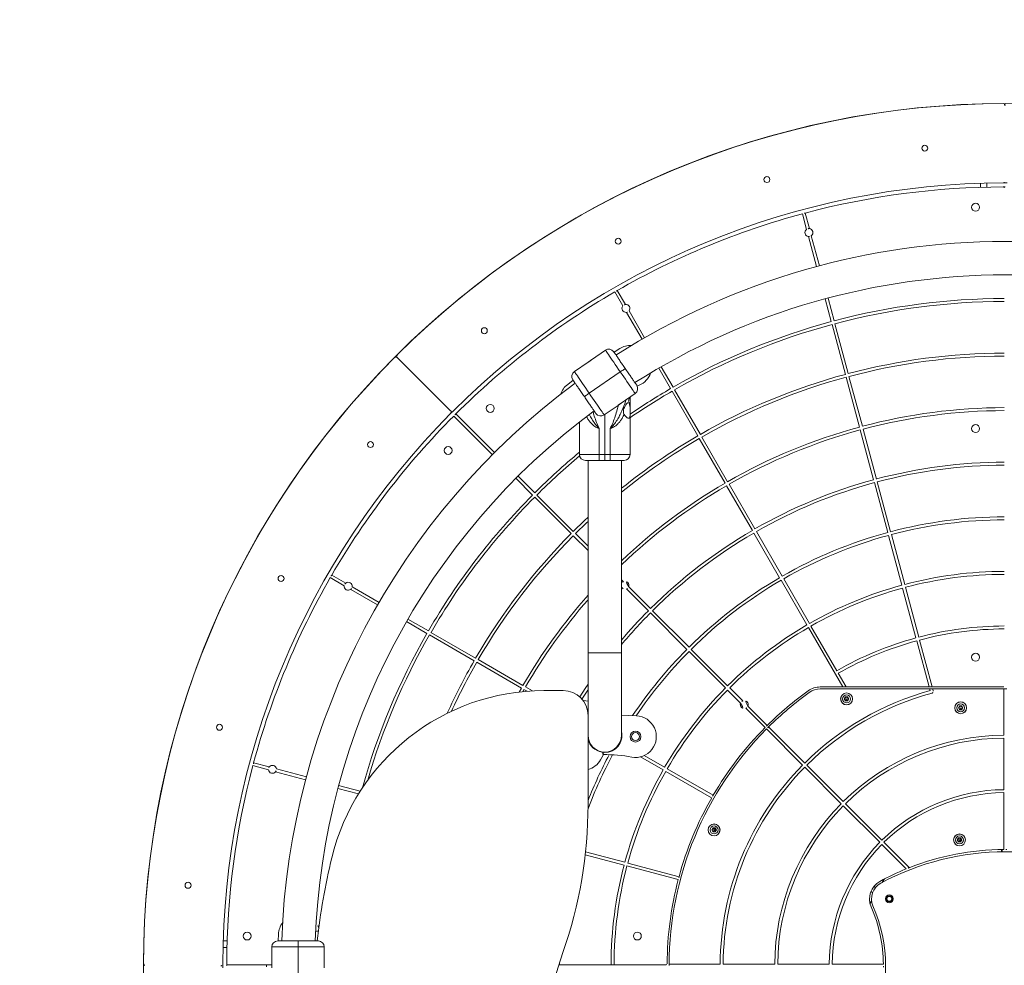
# Model space of a CAD drawing. Extents: x 5459245 to 5462690, y 5971016 to 5972523.
# Tile 27 of 136: x 5462446.327 to 5462447.32, y 5972204.564 to 5972205.517. Entities that reach past the tile are written whole.
import ezdxf

# ---------------------------------------------------------------- set-up
doc = ezdxf.new("R2010")
doc.units = 0
doc.linetypes.add('8', pattern=[0.5, 0.25, -0.25])
doc.layers.add('A_MAŁA ARCHITEKTURA', color=195, linetype='CONTINUOUS', lineweight=9)

msp = doc.modelspace()

# ---------------------------------------------------------------- linework, layer by layer
at = {"layer": 'A_MAŁA ARCHITEKTURA'}
for p, q in [((5462447.29598, 5972205.35205), (5462447.29598, 5972205.34804)), ((5462447.30238, 5972205.35222), (5462447.30238, 5972205.34822)), ((5462447.32099, 5972205.34844), (5462447.31898, 5972205.34844)), ((5462447.32298, 5972205.35244), (5462447.31899, 5972205.35244)), ((5462447.12051, 5972205.30555), (5462447.1163, 5972205.32129)), ((5462447.12341, 5972205.30633), (5462447.11919, 5972205.32207)), ((5462447.13054, 5972205.26815), (5462447.12243, 5972205.29839)), ((5462447.13343, 5972205.26893), (5462447.12533, 5972205.29916)), ((5462446.9378, 5972205.22987), (5462446.92965, 5972205.24398)), ((5462446.9352, 5972205.22837), (5462446.92705, 5972205.24248)), ((5462447.14542, 5972205.21259), (5462447.13926, 5972205.23559)), ((5462447.14832, 5972205.21337), (5462447.14216, 5972205.23636)), ((5462446.95716, 5972205.19634), (5462446.94151, 5972205.22345)), ((5462446.95456, 5972205.19483), (5462446.93891, 5972205.22194)), ((5462447.15966, 5972205.15944), (5462447.1462, 5972205.20969)), ((5462447.16256, 5972205.16022), (5462447.1491, 5972205.21047)), ((5462446.91766, 5972205.18377), (5462446.90362, 5972205.17413)), ((5462446.93214, 5972205.18543), (5462446.92633, 5972205.18175)), ((5462446.76147, 5972205.12268), (5462446.70771, 5972205.17644)), ((5462446.90034, 5972205.17187), (5462446.88633, 5972205.16224)), ((5462446.98332, 5972205.14502), (5462446.97142, 5972205.16564)), ((5462446.98592, 5972205.14652), (5462446.97402, 5972205.16714)), ((5462446.90134, 5972205.1404), (5462446.93267, 5972205.16192)), ((5462447.1739, 5972205.1063), (5462447.16044, 5972205.15655)), ((5462447.1768, 5972205.10708), (5462447.16334, 5972205.15732)), ((5462446.8851, 5972205.15343), (5462446.87958, 5972205.14932)), ((5462446.94975, 5972205.14748), (5462446.95185, 5972205.14844)), ((5462446.93366, 5972205.13044), (5462446.94768, 5972205.14007)), ((5462446.94251, 5972205.12593), (5462446.94251, 5972205.13652)), ((5462447.01083, 5972205.09737), (5462446.98482, 5972205.14242)), ((5462447.01343, 5972205.09887), (5462446.98742, 5972205.14392)), ((5462446.91635, 5972205.11855), (5462446.93039, 5972205.12819)), ((5462446.94251, 5972205.12036), (5462446.94251, 5972205.12593)), ((5462446.7643, 5972205.12268), (5462446.76148, 5972205.11986)), ((5462446.80356, 5972205.07847), (5462446.76466, 5972205.11738)), ((5462446.80568, 5972205.0806), (5462446.76678, 5972205.1195)), ((5462446.917, 5972205.119), (5462446.917, 5972205.07863)), ((5462446.94251, 5972205.07863), (5462446.94251, 5972205.12036)), ((5462446.89149, 5972205.11153), (5462446.89149, 5972205.07863)), ((5462446.9115, 5972205.07863), (5462446.9115, 5972205.10497)), ((5462446.92251, 5972205.07863), (5462446.92251, 5972205.10497)), ((5462447.03834, 5972205.04972), (5462447.01233, 5972205.09477)), ((5462447.04094, 5972205.05122), (5462447.01493, 5972205.09627)), ((5462447.18814, 5972205.05316), (5462447.17468, 5972205.1034)), ((5462447.19104, 5972205.05393), (5462447.17758, 5972205.10418)), ((5462446.89149, 5972205.07863), (5462446.9115, 5972205.07863)), ((5462446.9115, 5972205.07863), (5462446.917, 5972205.07863)), ((5462446.9115, 5972205.07263), (5462446.9115, 5972205.07863)), ((5462446.917, 5972205.07863), (5462446.917, 5972205.07263)), ((5462446.917, 5972205.07863), (5462446.92251, 5972205.07863)), ((5462446.92251, 5972205.07863), (5462446.94251, 5972205.07863)), ((5462446.92251, 5972205.07863), (5462446.92251, 5972205.07263)), ((5462446.9115, 5972205.07263), (5462446.8975, 5972205.07263)), ((5462446.90015, 5972205.07263), (5462446.90015, 5972204.87856)), ((5462446.917, 5972205.07263), (5462446.9115, 5972205.07263)), ((5462446.92251, 5972205.07263), (5462446.917, 5972205.07263)), ((5462446.93651, 5972205.07263), (5462446.92251, 5972205.07263)), ((5462446.93386, 5972204.87856), (5462446.93386, 5972205.07263)), ((5462446.84423, 5972205.0378), (5462446.8274, 5972205.05464)), ((5462446.84636, 5972205.03992), (5462446.82952, 5972205.05676)), ((5462447.06585, 5972205.00208), (5462447.03984, 5972205.04713)), ((5462447.06845, 5972205.00358), (5462447.04244, 5972205.04863)), ((5462447.20238, 5972205.00001), (5462447.18892, 5972205.05026)), ((5462447.20528, 5972205.00079), (5462447.19182, 5972205.05103)), ((5462446.88314, 5972204.9989), (5462446.84636, 5972205.03568)), ((5462446.88526, 5972205.00102), (5462446.84848, 5972205.0378)), ((5462446.90015, 5972204.98189), (5462446.88526, 5972204.99677)), ((5462446.90015, 5972204.98613), (5462446.88738, 5972204.9989)), ((5462447.09336, 5972204.95443), (5462447.06735, 5972204.99948)), ((5462447.09596, 5972204.95593), (5462447.06995, 5972205.00098)), ((5462447.21662, 5972204.94687), (5462447.20316, 5972204.99711)), ((5462447.21952, 5972204.94764), (5462447.20606, 5972204.99789)), ((5462446.65579, 5972204.94895), (5462446.64167, 5972204.9571)), ((5462446.65428, 5972204.94636), (5462446.64017, 5972204.9545)), ((5462446.93587, 5972204.95041), (5462446.93386, 5972204.95242)), ((5462447.12087, 5972204.90678), (5462447.09486, 5972204.95183)), ((5462447.12347, 5972204.90828), (5462447.09746, 5972204.95333)), ((5462446.68782, 5972204.92699), (5462446.66071, 5972204.94265)), ((5462446.68932, 5972204.92959), (5462446.66221, 5972204.94525)), ((5462446.96095, 5972204.92109), (5462446.93899, 5972204.94304)), ((5462446.96307, 5972204.92321), (5462446.94111, 5972204.94516)), ((5462447.23086, 5972204.89372), (5462447.2174, 5972204.94397)), ((5462447.23376, 5972204.8945), (5462447.2203, 5972204.94474)), ((5462446.99985, 5972204.88218), (5462446.96307, 5972204.91896)), ((5462447.00197, 5972204.8843), (5462446.96519, 5972204.92109)), ((5462446.73763, 5972204.89823), (5462446.71702, 5972204.91014)), ((5462446.73913, 5972204.90083), (5462446.71852, 5972204.91274)), ((5462447.15098, 5972204.86063), (5462447.12497, 5972204.90568)), ((5462446.78528, 5972204.87072), (5462446.74023, 5972204.89673)), ((5462446.78678, 5972204.87332), (5462446.74173, 5972204.89933)), ((5462447.15696, 5972204.84427), (5462447.12237, 5972204.90418)), ((5462447.24411, 5972204.84427), (5462447.23164, 5972204.89082)), ((5462447.24722, 5972204.84427), (5462447.23454, 5972204.8916)), ((5462446.90015, 5972204.87856), (5462446.90015, 5972204.79553)), ((5462446.90015, 5972204.87856), (5462446.917, 5972204.87856)), ((5462446.917, 5972204.87856), (5462446.93386, 5972204.87856)), ((5462446.93386, 5972204.79553), (5462446.93386, 5972204.87856)), ((5462447.03876, 5972204.84328), (5462447.00197, 5972204.88006)), ((5462447.04088, 5972204.8454), (5462447.0041, 5972204.88218)), ((5462446.83293, 5972204.84321), (5462446.78788, 5972204.86922)), ((5462446.83443, 5972204.84581), (5462446.78938, 5972204.87182)), ((5462447.16043, 5972204.84427), (5462447.15248, 5972204.85803)), ((5462446.83293, 5972204.84321), (5462446.8306, 5972204.83912)), ((5462446.83553, 5972204.84171), (5462446.83427, 5972204.83951)), ((5462446.83868, 5972204.8399), (5462446.83553, 5972204.84171)), ((5462446.84408, 5972204.84025), (5462446.83703, 5972204.84431)), ((5462446.87514, 5972204.84055), (5462446.85565, 5972204.84055)), ((5462447.05402, 5972204.82801), (5462447.04088, 5972204.84116)), ((5462447.05615, 5972204.83013), (5462447.043, 5972204.84328)), ((5462447.15696, 5972204.84427), (5462447.13438, 5972204.84427)), ((5462447.13438, 5972204.84226), (5462447.24465, 5972204.84226)), ((5462447.16043, 5972204.84427), (5462447.15696, 5972204.84427)), ((5462447.24411, 5972204.84427), (5462447.16043, 5972204.84427)), ((5462447.24722, 5972204.84427), (5462447.24411, 5972204.84427)), ((5462447.24465, 5972204.84226), (5462447.2451, 5972204.84058)), ((5462447.24776, 5972204.84226), (5462447.24465, 5972204.84226)), ((5462447.31899, 5972204.84427), (5462447.24722, 5972204.84427)), ((5462447.24776, 5972204.84226), (5462447.31949, 5972204.84226)), ((5462447.24776, 5972204.84226), (5462447.24836, 5972204.84)), ((5462447.31949, 5972204.79574), (5462447.31949, 5972204.84226)), ((5462447.32249, 5972204.84226), (5462447.31949, 5972204.84226)), ((5462446.89531, 5972204.83055), (5462446.89515, 5972204.83055)), ((5462447.15978, 5972204.83426), (5462447.15862, 5972204.83226)), ((5462447.15862, 5972204.83226), (5462447.15978, 5972204.83026)), ((5462447.16209, 5972204.83426), (5462447.15978, 5972204.83426)), ((5462447.15978, 5972204.83026), (5462447.16209, 5972204.83026)), ((5462447.16324, 5972204.83226), (5462447.16209, 5972204.83426)), ((5462447.16209, 5972204.83026), (5462447.16324, 5972204.83226)), ((5462447.07872, 5972204.80331), (5462447.05927, 5972204.82276)), ((5462447.08084, 5972204.80543), (5462447.06139, 5972204.82489)), ((5462447.27482, 5972204.82526), (5462447.27366, 5972204.82326)), ((5462447.27366, 5972204.82326), (5462447.27482, 5972204.82126)), ((5462447.27713, 5972204.82526), (5462447.27482, 5972204.82526)), ((5462447.27482, 5972204.82126), (5462447.27713, 5972204.82126)), ((5462447.27828, 5972204.82326), (5462447.27713, 5972204.82526)), ((5462447.27713, 5972204.82126), (5462447.27828, 5972204.82326)), ((5462446.93407, 5972204.7981), (5462446.93386, 5972204.79775)), ((5462447.11657, 5972204.76547), (5462447.08014, 5972204.8019)), ((5462447.11869, 5972204.76759), (5462447.08226, 5972204.80402)), ((5462446.90015, 5972204.79553), (5462446.90015, 5972204.72551)), ((5462446.93156, 5972204.78627), (5462446.93121, 5972204.78647)), ((5462446.93295, 5972204.78894), (5462446.9326, 5972204.78914)), ((5462446.93388, 5972204.79195), (5462446.93315, 5972204.79071)), ((5462447.31949, 5972204.74072), (5462447.31949, 5972204.79274)), ((5462446.92367, 5972204.78005), (5462446.92337, 5972204.7795)), ((5462446.92929, 5972204.784), (5462446.92859, 5972204.78275)), ((5462446.5786, 5972204.76364), (5462446.56286, 5972204.76786)), ((5462446.91274, 5972204.77071), (5462446.91548, 5972204.77557)), ((5462446.97588, 5972204.76069), (5462446.95309, 5972204.77384)), ((5462446.97738, 5972204.76328), (5462446.95681, 5972204.77516)), ((5462446.57783, 5972204.76074), (5462446.56209, 5972204.76496)), ((5462446.61523, 5972204.75072), (5462446.58499, 5972204.75882)), ((5462446.61601, 5972204.75362), (5462446.58577, 5972204.76172)), ((5462447.02482, 5972204.73243), (5462446.97847, 5972204.75919)), ((5462447.02632, 5972204.73502), (5462446.97997, 5972204.76178)), ((5462447.15547, 5972204.72656), (5462447.11869, 5972204.76335)), ((5462447.15759, 5972204.72868), (5462447.12081, 5972204.76547)), ((5462446.66859, 5972204.73642), (5462446.64779, 5972204.742)), ((5462446.67027, 5972204.73908), (5462446.64857, 5972204.74489)), ((5462447.31949, 5972204.6804), (5462447.31949, 5972204.73772)), ((5462447.19438, 5972204.68766), (5462447.15759, 5972204.72444)), ((5462447.1965, 5972204.68978), (5462447.15971, 5972204.72656)), ((5462447.02609, 5972204.70214), (5462447.02493, 5972204.70014)), ((5462447.02493, 5972204.70014), (5462447.02609, 5972204.69814)), ((5462447.0284, 5972204.70214), (5462447.02609, 5972204.70214)), ((5462447.02609, 5972204.69814), (5462447.0284, 5972204.69814)), ((5462447.02955, 5972204.70014), (5462447.0284, 5972204.70214)), ((5462447.0284, 5972204.69814), (5462447.02955, 5972204.70014)), ((5462447.22418, 5972204.6621), (5462447.19862, 5972204.68766)), ((5462447.27364, 5972204.69207), (5462447.27249, 5972204.69007)), ((5462447.27249, 5972204.69007), (5462447.27364, 5972204.68807)), ((5462447.27595, 5972204.69207), (5462447.27364, 5972204.69207)), ((5462447.27364, 5972204.68807), (5462447.27595, 5972204.68807)), ((5462447.27711, 5972204.69007), (5462447.27595, 5972204.69207)), ((5462447.27595, 5972204.68807), (5462447.27711, 5972204.69007)), ((5462446.93729, 5972204.66753), (5462446.89765, 5972204.67815)), ((5462447.22115, 5972204.66088), (5462447.1965, 5972204.68553)), ((5462447.31699, 5972204.68037), (5462447.31699, 5972204.6781)), ((5462447.31799, 5972204.68039), (5462447.31799, 5972204.67811)), ((5462446.93651, 5972204.66463), (5462446.89732, 5972204.67514)), ((5462446.99111, 5972204.65001), (5462446.93941, 5972204.66386)), ((5462446.99188, 5972204.6529), (5462446.94019, 5972204.66676)), ((5462447.1854, 5972204.63798), (5462447.18716, 5972204.63697)), ((5462447.1884, 5972204.64318), (5462447.19016, 5972204.64217)), ((5462447.18463, 5972204.6258), (5462447.18611, 5972204.62893)), ((5462446.53211, 5972204.58818), (5462446.53611, 5972204.58818)), ((5462446.58792, 5972204.59505), (5462446.58765, 5972204.58818)), ((5462446.60759, 5972204.58818), (5462446.60759, 5972204.58217)), ((5462446.53193, 5972204.58177), (5462446.53593, 5972204.58177)), ((5462446.58108, 5972204.58217), (5462446.58108, 5972204.56514)), ((5462446.58108, 5972204.58217), (5462446.60759, 5972204.58217)), ((5462446.60759, 5972204.58217), (5462446.60759, 5972204.54416)), ((5462446.60759, 5972204.58217), (5462446.6341, 5972204.58217)), ((5462446.6341, 5972204.56517), (5462446.6341, 5972204.58217)), ((5462446.53172, 5972204.56516), (5462446.53172, 5972204.56117)), ((5462446.53572, 5972204.56517), (5462446.53571, 5972204.56317)), ((5462446.53672, 5972204.56417), (5462446.58114, 5972204.56417)), ((5462446.57573, 5972204.56317), (5462446.57573, 5972204.56417)), ((5462446.87133, 5972204.56417), (5462446.87062, 5972204.56417)), ((5462446.87134, 5972204.5664), (5462446.87133, 5972204.56417)), ((5462446.87133, 5972204.56417), (5462446.92335, 5972204.56417)), ((5462446.92635, 5972204.56417), (5462446.92335, 5972204.56417)), ((5462446.92635, 5972204.56417), (5462446.97887, 5972204.56417)), ((5462447.03339, 5972204.56467), (5462446.98187, 5972204.56467)), ((5462447.08841, 5972204.56467), (5462447.03639, 5972204.56467)), ((5462447.14343, 5972204.56467), (5462447.09141, 5972204.56467)), ((5462447.198, 5972204.56467), (5462447.14643, 5972204.56467))]:
    msp.add_line(p, q, dxfattribs=at)
at = {"layer": 'A_MAŁA ARCHITEKTURA', "flags": 128}
for points in [[(5462446.91766, 5972205.18377), (5462446.91769, 5972205.18372), (5462446.91791, 5972205.1834), (5462446.91833, 5972205.18279), (5462446.91894, 5972205.18191), (5462446.91973, 5972205.18076), (5462446.92069, 5972205.17935), (5462446.92181, 5972205.17772), (5462446.92308, 5972205.17588), (5462446.92448, 5972205.17385), (5462446.92598, 5972205.17166), (5462446.92757, 5972205.16934), (5462446.92923, 5972205.16692), (5462446.93094, 5972205.16444), (5462446.93267, 5972205.16192)], [(5462446.90366, 5972205.17406), (5462446.90253, 5972205.17337), (5462446.90042, 5972205.17184)], [(5462446.93267, 5972205.16192), (5462446.93363, 5972205.16258), (5462446.93456, 5972205.16322), (5462446.93542, 5972205.16381), (5462446.93617, 5972205.16433), (5462446.93678, 5972205.16475), (5462446.93724, 5972205.16506), (5462446.93752, 5972205.16526), (5462446.93762, 5972205.16532)], [(5462446.93762, 5972205.16532), (5462446.93752, 5972205.16526), (5462446.93724, 5972205.16506), (5462446.93678, 5972205.16475), (5462446.93617, 5972205.16433), (5462446.93542, 5972205.16381), (5462446.93456, 5972205.16322), (5462446.93363, 5972205.16258), (5462446.93267, 5972205.16192)], [(5462446.90134, 5972205.1404), (5462446.89961, 5972205.14291), (5462446.8979, 5972205.1454), (5462446.89624, 5972205.14781), (5462446.89465, 5972205.15013), (5462446.89314, 5972205.15232), (5462446.89175, 5972205.15435), (5462446.89048, 5972205.15619), (5462446.88936, 5972205.15783), (5462446.8884, 5972205.15923), (5462446.88761, 5972205.16038), (5462446.887, 5972205.16126), (5462446.88658, 5972205.16187), (5462446.88636, 5972205.16219), (5462446.88633, 5972205.16224)], [(5462446.93267, 5972205.16192), (5462446.9344, 5972205.1594), (5462446.9361, 5972205.15692), (5462446.93777, 5972205.1545), (5462446.93936, 5972205.15219), (5462446.94086, 5972205.15), (5462446.94226, 5972205.14797), (5462446.94352, 5972205.14612), (5462446.94465, 5972205.14449), (5462446.94561, 5972205.14309), (5462446.9464, 5972205.14194), (5462446.94701, 5972205.14105), (5462446.94742, 5972205.14045), (5462446.94764, 5972205.14013), (5462446.94768, 5972205.14007)], [(5462446.89639, 5972205.137), (5462446.89649, 5972205.13706), (5462446.89677, 5972205.13726), (5462446.89722, 5972205.13757), (5462446.89784, 5972205.13799), (5462446.89859, 5972205.13851), (5462446.89944, 5972205.13909), (5462446.90037, 5972205.13973), (5462446.90134, 5972205.1404)], [(5462446.90134, 5972205.1404), (5462446.90037, 5972205.13973), (5462446.89944, 5972205.13909), (5462446.89859, 5972205.13851), (5462446.89784, 5972205.13799), (5462446.89722, 5972205.13757), (5462446.89677, 5972205.13726), (5462446.89649, 5972205.13706), (5462446.89639, 5972205.137)], [(5462446.91635, 5972205.11855), (5462446.91631, 5972205.1186), (5462446.91609, 5972205.11892), (5462446.91568, 5972205.11953), (5462446.91507, 5972205.12041), (5462446.91428, 5972205.12156), (5462446.91331, 5972205.12296), (5462446.91219, 5972205.1246), (5462446.91093, 5972205.12644), (5462446.90953, 5972205.12847), (5462446.90803, 5972205.13066), (5462446.90643, 5972205.13298), (5462446.90477, 5972205.13539), (5462446.90307, 5972205.13788), (5462446.90134, 5972205.1404)], [(5462446.90015, 5972205.01535), (5462446.89665, 5972205.01207), (5462446.88526, 5972205.00102)], [(5462446.90015, 5972205.01124), (5462446.89872, 5972205.00989), (5462446.88738, 5972204.9989)], [(5462446.90015, 5972204.84712), (5462446.89729, 5972204.84284), (5462446.89174, 5972204.83424)], [(5462446.90015, 5972204.84172), (5462446.8998, 5972204.84119), (5462446.89391, 5972204.83206)], [(5462446.90015, 5972204.82995), (5462446.89795, 5972204.83037), (5462446.89531, 5972204.83055)], [(5462446.94889, 5972204.81521), (5462446.94092, 5972204.81551), (5462446.93386, 5972204.8157)], [(5462446.91408, 5972204.77853), (5462446.91455, 5972204.77845), (5462446.917, 5972204.77828)], [(5462447.19664, 5972204.64716), (5462447.19778, 5972204.64882), (5462447.19914, 5972204.65074)], [(5462446.62531, 5972204.59778), (5462446.62665, 5972204.598), (5462446.62809, 5972204.59814)], [(5462446.57573, 5972204.56417), (5462446.57573, 5972204.56317), (5462446.57573, 5972204.56217)]]:
    msp.add_lwpolyline(points, dxfattribs=at)
at = {"layer": 'A_MAŁA ARCHITEKTURA', "linetype": '8', "lineweight": 25, "ltscale": 5}
msp.add_circle((5462447.32099, 5972204.56317), 2.87, dxfattribs=at)
at = {"layer": 'A_MAŁA ARCHITEKTURA'}
for centre, radius in [((5462447.32099, 5972204.56317), 0.8693), ((5462447.2398, 5972205.38747), 0.003), ((5462447.08055, 5972205.35579), 0.003), ((5462447.29098, 5972205.32785), 0.004), ((5462446.93054, 5972205.29365), 0.003), ((5462446.79553, 5972205.20344), 0.003), ((5462446.8015, 5972205.1251), 0.004), ((5462447.29098, 5972205.10477), 0.004), ((5462446.68071, 5972205.08863), 0.003), ((5462446.75906, 5972205.08266), 0.004), ((5462446.5905, 5972204.95362), 0.003), ((5462447.29098, 5972204.87428), 0.004), ((5462447.16093, 5972204.83226), 0.006), ((5462447.16093, 5972204.83226), 0.00595), ((5462447.16093, 5972204.83226), 0.004), ((5462447.27597, 5972204.82326), 0.006), ((5462447.27597, 5972204.82326), 0.00595), ((5462447.27597, 5972204.82326), 0.004), ((5462446.52837, 5972204.80361), 0.003), ((5462446.94799, 5972204.79422), 0.0055), ((5462446.94799, 5972204.79422), 0.004), ((5462447.02724, 5972204.70014), 0.006), ((5462447.02724, 5972204.70014), 0.00595), ((5462447.02724, 5972204.70014), 0.004), ((5462447.2748, 5972204.69007), 0.006), ((5462447.2748, 5972204.69007), 0.00595), ((5462447.2748, 5972204.69007), 0.004), ((5462446.49669, 5972204.64435), 0.003), ((5462447.20403, 5972204.63069), 0.004), ((5462447.20403, 5972204.63069), 0.003), ((5462447.20403, 5972204.63069), 0.0025), ((5462446.55631, 5972204.59318), 0.004), ((5462446.94986, 5972204.59318), 0.004)]:
    msp.add_circle(centre, radius, dxfattribs=at)
for centre, radius, start, end in [((5462447.32099, 5972204.56317), 0.8693, 90.13218, 134.86783), ((5462447.31899, 5972205.43047), 0.002, 0, 90.13218), ((5462447.31899, 5972205.35444), 0.002, 270.14488, 0), ((5462447.32099, 5972204.56317), 0.78928, 90.14488, 134.85512), ((5462447.32099, 5972204.56317), 0.78527, 90.14616, 104.89053), ((5462447.31899, 5972205.34744), 0.001, 0, 90.14616), ((5462447.32099, 5972204.56317), 0.78527, 105.1095, 119.89055), ((5462447.32099, 5972204.56317), 0.78527, 104.89053, 105.1095), ((5462447.12292, 5972205.30236), 0.004, 127.0243, 262.9757), ((5462447.12292, 5972205.30236), 0.004, 82.9757, 127.0243), ((5462447.12292, 5972205.30236), 0.004, 307.0243, 82.9757), ((5462447.32099, 5972204.56317), 0.73025, 57.47117, 122.52878), ((5462447.12292, 5972205.30236), 0.004, 262.9757, 307.0243), ((5462447.32099, 5972204.56317), 0.69654, 57.56672, 122.43335), ((5462447.32099, 5972204.56317), 0.78527, 119.89055, 120.1095), ((5462447.32099, 5972204.56317), 0.78527, 120.1095, 134.8905), ((5462447.32099, 5972204.56317), 0.67273, 90.08519, 104.87221), ((5462446.93835, 5972205.22591), 0.004, 142.02431, 277.9757), ((5462446.93835, 5972205.22591), 0.004, 97.9757, 142.02431), ((5462446.93835, 5972205.22591), 0.004, 322.02431, 97.9757), ((5462446.93835, 5972205.22591), 0.004, 277.9757, 322.02431), ((5462447.32099, 5972204.56317), 0.66973, 90.08556, 104.8716), ((5462447.32099, 5972204.56317), 0.67273, 105.12779, 119.87222), ((5462447.32099, 5972204.56317), 0.66973, 105.12839, 119.87164), ((5462446.92106, 5972205.17882), 0.006, 34.49138, 124.49138), ((5462446.94328, 5972205.16762), 0.02101, 87.93222, 122.0345), ((5462447.32099, 5972204.56317), 0.8693, 135.13217, 179.86782), ((5462446.7063, 5972205.17503), 0.002, 45, 135.13217), ((5462446.70913, 5972205.17786), 0.002, 134.86783, 225), ((5462447.32099, 5972204.56317), 0.61772, 90.09276, 104.86084), ((5462447.32099, 5972204.56317), 0.61471, 90.09324, 104.86013), ((5462446.88972, 5972205.1573), 0.006, 124.49138, 214.49138), ((5462446.94328, 5972205.16762), 0.02101, 294.05616, 340.93776), ((5462447.32099, 5972204.56317), 0.61772, 105.13917, 119.86082), ((5462447.32099, 5972204.56317), 0.61471, 105.13983, 119.86015), ((5462447.32099, 5972204.56317), 0.73025, 126.45438, 178.03731), ((5462446.89221, 5972205.13253), 0.02101, 126.94831, 161.05054), ((5462447.32099, 5972204.56317), 0.67273, 120.12781, 124.23536), ((5462446.94428, 5972205.14502), 0.006, 304.49138, 34.49138), ((5462447.32099, 5972204.56317), 0.66973, 120.12838, 124.41027), ((5462447.32099, 5972204.56317), 0.5627, 90.10188, 104.84721), ((5462447.32099, 5972204.56317), 0.78928, 135.14488, 179.85512), ((5462447.32099, 5972204.56317), 0.69654, 126.54953, 177.94199), ((5462447.32099, 5972204.56317), 0.78527, 135.1095, 149.8905), ((5462446.76006, 5972205.12127), 0.002, 315.14488, 45), ((5462446.76289, 5972205.1241), 0.002, 225, 314.85512), ((5462447.32099, 5972204.56317), 0.78527, 134.8905, 135.1095), ((5462446.91295, 5972205.12349), 0.006, 214.49138, 304.49138), ((5462447.32099, 5972204.56317), 0.5597, 90.10242, 104.84638), ((5462447.32099, 5972204.56317), 0.5627, 105.15277, 119.84722), ((5462447.32099, 5972204.56317), 0.61772, 120.13919, 128.8079), ((5462447.32099, 5972204.56317), 0.61471, 120.13986, 129.03322), ((5462447.32099, 5972204.56317), 0.5597, 105.1536, 119.84639), ((5462447.32099, 5972204.56317), 0.67273, 129.67484, 134.87221), ((5462447.32099, 5972204.56317), 0.66973, 129.86872, 134.87161), ((5462446.8975, 5972205.07863), 0.006, 180, 270), ((5462446.93651, 5972205.07863), 0.006, 270, 0), ((5462447.32099, 5972204.56317), 0.50768, 90.11287, 104.83065), ((5462447.32099, 5972204.56317), 0.50468, 90.11357, 104.82967), ((5462447.32099, 5972204.56317), 0.5627, 120.15281, 133.47119), ((5462447.32099, 5972204.56317), 0.5597, 120.1536, 133.76315), ((5462447.32099, 5972204.56317), 0.50768, 105.16935, 119.83064), ((5462447.32099, 5972204.56317), 0.50468, 105.17035, 119.82964), ((5462447.32099, 5972204.56317), 0.67273, 135.12779, 149.87219), ((5462447.32099, 5972204.56317), 0.66973, 135.12839, 149.87162), ((5462447.32099, 5972204.56317), 0.45266, 90.12663, 104.81008), ((5462447.32099, 5972204.56317), 0.44966, 90.12749, 104.80881), ((5462447.32099, 5972204.56317), 0.61772, 135.13914, 149.86081), ((5462447.32099, 5972204.56317), 0.61471, 135.13982, 149.86014), ((5462447.32099, 5972204.56317), 0.50768, 120.16935, 134.83068), ((5462447.32099, 5972204.56317), 0.50468, 120.17033, 134.82962), ((5462447.32099, 5972204.56317), 0.45266, 105.18991, 119.81009), ((5462447.32099, 5972204.56317), 0.44966, 105.19118, 119.8088), ((5462447.32099, 5972204.56317), 0.78527, 149.8905, 150.10945), ((5462447.32099, 5972204.56317), 0.39764, 90.14413, 104.78381), ((5462447.32099, 5972204.56317), 0.39464, 90.14525, 104.78216), ((5462447.32099, 5972204.56317), 0.78527, 150.10945, 164.8905), ((5462446.65825, 5972204.9458), 0.004, 172.0243, 307.97569), ((5462446.65825, 5972204.9458), 0.004, 127.97569, 172.0243), ((5462446.65825, 5972204.9458), 0.004, 352.0243, 127.97569), ((5462446.93743, 5972204.94673), 0.004, 112.97569, 153.14787), ((5462446.93743, 5972204.94673), 0.004, 337.02431, 112.97569), ((5462447.32099, 5972204.56317), 0.45266, 120.18996, 134.81009), ((5462447.32099, 5972204.56317), 0.44966, 120.1912, 134.8088), ((5462447.32099, 5972204.56317), 0.39764, 105.21622, 119.78379), ((5462446.65825, 5972204.9458), 0.004, 307.97569, 352.0243), ((5462447.32099, 5972204.56317), 0.5627, 138.40884, 149.84719), ((5462446.93743, 5972204.94673), 0.004, 206.85213, 292.97569), ((5462446.93743, 5972204.94673), 0.004, 292.97569, 337.02431), ((5462447.32099, 5972204.56317), 0.39464, 105.21787, 119.78214), ((5462447.32099, 5972204.56317), 0.5597, 138.75619, 149.8464), ((5462447.32099, 5972204.56317), 0.50768, 135.16932, 139.68952), ((5462447.32099, 5972204.56317), 0.50468, 135.17038, 140.0928), ((5462447.32099, 5972204.56317), 0.39764, 120.21618, 134.7838), ((5462447.32099, 5972204.56317), 0.34262, 90.16728, 104.74906), ((5462447.32099, 5972204.56317), 0.67273, 150.12778, 164.51777), ((5462447.32099, 5972204.56317), 0.66973, 150.12836, 163.77778), ((5462447.32099, 5972204.56317), 0.39464, 120.21785, 134.78214), ((5462447.32099, 5972204.56317), 0.33962, 90.16878, 104.74685), ((5462447.32099, 5972204.56317), 0.34262, 105.25094, 119.74907), ((5462447.32099, 5972204.56317), 0.33962, 105.25315, 119.74685), ((5462447.32099, 5972204.56317), 0.45266, 135.18991, 146.14176), ((5462447.32099, 5972204.56317), 0.44966, 135.1912, 145.90659), ((5462447.32099, 5972204.56317), 0.61772, 150.13918, 155.65611), ((5462447.32099, 5972204.56317), 0.61471, 150.13985, 155.32142), ((5462446.85565, 5972204.62047), 0.22008, 90, 166.45021), ((5462446.87514, 5972204.81554), 0.02501, 0, 90), ((5462447.32099, 5972204.56317), 0.39764, 135.2162, 149.78382), ((5462447.32099, 5972204.56317), 0.39464, 135.21786, 149.78215), ((5462447.32099, 5972204.56317), 0.34112, 125.6591, 134.74796), ((5462447.32099, 5972204.56317), 0.33912, 125.6591, 134.74649), ((5462447.32099, 5972204.56317), 0.2876, 105.29893, 134.70108), ((5462447.32099, 5972204.56317), 0.2846, 105.02001, 134.69791), ((5462447.13438, 5972204.82326), 0.02101, 90, 125.6591), ((5462447.13438, 5972204.82326), 0.01901, 90, 125.6591), ((5462447.24682, 5972204.83959), 0.0016, 285.02003, 15.00001), ((5462447.31899, 5972204.84527), 0.001, 270, 0), ((5462447.05771, 5972204.82645), 0.004, 157.02431, 292.97569), ((5462447.05771, 5972204.82645), 0.004, 112.97569, 157.02431), ((5462447.05771, 5972204.82645), 0.004, 337.02431, 112.97569), ((5462447.05771, 5972204.82645), 0.004, 292.97569, 337.02431), ((5462446.94799, 5972204.79422), 0.02101, 259.56478, 87.5431), ((5462446.917, 5972204.79553), 0.01726, 270, 12.36277), ((5462447.32099, 5972204.56317), 0.33912, 135.25351, 179.74646), ((5462447.32099, 5972204.56317), 0.34112, 135.25204, 149.74794), ((5462447.32099, 5972204.56317), 0.34112, 134.74796, 135.25204), ((5462447.32099, 5972204.56317), 0.33912, 134.74649, 135.25351), ((5462446.917, 5972204.79553), 0.01686, 180, 270), ((5462446.917, 5972204.79553), 0.01726, 192.36277, 260.23431), ((5462446.917, 5972204.79553), 0.01686, 270, 0), ((5462447.32099, 5972204.56317), 0.23258, 90.36966, 134.63035), ((5462447.32099, 5972204.56317), 0.22958, 90.37447, 134.62549), ((5462446.91374, 5972204.77656), 0.002, 330.60395, 80.23431), ((5462447.32099, 5972204.56317), 0.78527, 164.8905, 165.10947), ((5462447.32099, 5972204.56317), 0.44966, 151.77309, 159.38306), ((5462447.32099, 5972204.56317), 0.45266, 151.95728, 158.3898), ((5462446.89531, 5972204.78053), 0.02001, 283.99867, 330.60395), ((5462446.917, 5972204.62599), 0.15005, 79.56478, 90.50964), ((5462447.32099, 5972204.56317), 0.78527, 165.10947, 179.85384), ((5462446.5818, 5972204.76123), 0.004, 142.9757, 187.0243), ((5462446.5818, 5972204.76123), 0.004, 187.0243, 322.9757), ((5462446.5818, 5972204.76123), 0.004, 7.0243, 142.9757), ((5462446.5818, 5972204.76123), 0.004, 322.9757, 7.0243), ((5462447.32099, 5972204.56317), 0.39764, 150.21621, 164.78378), ((5462447.32099, 5972204.56317), 0.39464, 150.21786, 164.78213), ((5462447.32099, 5972204.56317), 0.2876, 135.29892, 179.70107), ((5462447.32099, 5972204.56317), 0.2846, 135.30209, 179.69792), ((5462447.32099, 5972204.56317), 0.17756, 90.48419, 134.5158), ((5462447.32099, 5972204.56317), 0.17456, 90.49252, 134.5075), ((5462447.32099, 5972204.56317), 0.34112, 150.25203, 164.74796), ((5462447.32099, 5972204.56317), 0.34112, 149.74794, 150.25203), ((5462446.44999, 5972204.72551), 0.45016, 340.69122, 0), ((5462447.32099, 5972204.56317), 0.23258, 135.36965, 179.63034), ((5462447.32099, 5972204.56317), 0.22958, 135.37451, 179.62553), ((5462447.32099, 5972204.56317), 0.17756, 135.4842, 179.51581), ((5462447.32099, 5972204.56317), 0.17456, 135.4925, 179.50748), ((5462447.32099, 5972204.41304), 0.26509, 61.74911, 118.25089), ((5462447.32099, 5972204.41531), 0.26509, 90.32432, 111.41856), ((5462447.32099, 5972204.41531), 0.26509, 89.67568, 90.32432), ((5462447.31408, 5972204.50999), 0.69164, 166.45021, 173.50808), ((5462447.32099, 5972204.56317), 0.39764, 165.21619, 179.85587), ((5462447.32099, 5972204.56317), 0.39464, 165.21784, 179.85475), ((5462447.32099, 5972204.41531), 0.26509, 112.12439, 118.50255), ((5462447.32099, 5972204.41531), 0.26509, 111.41856, 112.12439), ((5462447.32099, 5972204.56317), 0.34112, 165.25204, 179.66496), ((5462447.32099, 5972204.56317), 0.34112, 164.74796, 165.25204), ((5462447.20403, 5972204.63069), 0.02001, 118.50255, 203.39444), ((5462447.20403, 5972204.63069), 0.01801, 118.25089, 203.68984), ((5462447.04795, 5972204.56317), 0.15005, 0.57296, 23.39443), ((5462447.05014, 5972204.56317), 0.15005, 336.31016, 23.68984), ((5462446.6089, 5972204.59415), 0.02101, 143.44085, 177.5431), ((5462446.6089, 5972204.59415), 0.02101, 20.80149, 36.44637), ((5462446.58708, 5972204.58217), 0.006, 90, 180), ((5462446.6281, 5972204.58217), 0.006, 0, 90), ((5462447.39407, 5972204.39474), 0.55019, 160.69122, 208.68506), ((5462446.45369, 5972204.56517), 0.002, 179.86782, 270), ((5462446.52971, 5972204.56517), 0.002, 270, 359.85512), ((5462446.53672, 5972204.56517), 0.001, 179.85384, 270), ((5462446.97887, 5972204.56517), 0.001, 270, 359.66496), ((5462447.32099, 5972204.56317), 0.33912, 179.74646, 180.25354), ((5462447.04795, 5972204.56317), 0.15005, 359.42704, 0.57296)]:
    msp.add_arc(centre, radius, start, end, dxfattribs=at)
for points, knots in [([(5462446.90034, 5972205.17187), (5462446.90036, 5972205.17189), (5462446.9004, 5972205.17191), (5462446.9007, 5972205.17208), (5462446.90113, 5972205.17235), (5462446.90166, 5972205.17269), (5462446.90223, 5972205.17308), (5462446.90276, 5972205.17346), (5462446.90321, 5972205.1738), (5462446.90351, 5972205.17403), (5462446.90365, 5972205.17415), (5462446.90363, 5972205.17413), (5462446.90362, 5972205.17413)], [0, 0, 0, 0, 0.107155, 0.214317, 0.321664, 0.429134, 0.536404, 0.643453, 0.750611, 0.858033, 0.965469, 1, 1, 1, 1]), ([(5462446.93762, 5972205.16532), (5462446.93664, 5972205.16675), (5462446.93471, 5972205.16956), (5462446.93205, 5972205.17342), (5462446.92977, 5972205.17675), (5462446.92789, 5972205.17947), (5462446.9266, 5972205.18135), (5462446.92598, 5972205.18225), (5462446.92606, 5972205.18213), (5462446.92609, 5972205.1821)], [0, 0, 0, 0, 0.161149, 0.31732, 0.465641, 0.619175, 0.779192, 0.940914, 1, 1, 1, 1]), ([(5462446.93762, 5972205.16532), (5462446.9386, 5972205.16389), (5462446.94053, 5972205.16109), (5462446.94318, 5972205.15722), (5462446.94547, 5972205.15389), (5462446.94734, 5972205.15117), (5462446.94863, 5972205.14929), (5462446.94925, 5972205.14839), (5462446.94917, 5972205.14851), (5462446.94914, 5972205.14854)], [0, 0, 0, 0, 0.161151, 0.317321, 0.465642, 0.619176, 0.779193, 0.940914, 1, 1, 1, 1]), ([(5462446.89639, 5972205.137), (5462446.89541, 5972205.13842), (5462446.89348, 5972205.14123), (5462446.89083, 5972205.14509), (5462446.88854, 5972205.14842), (5462446.88667, 5972205.15115), (5462446.88538, 5972205.15302), (5462446.88476, 5972205.15393), (5462446.88484, 5972205.15381), (5462446.88486, 5972205.15378)], [0, 0, 0, 0, 0.161149, 0.31732, 0.465641, 0.619175, 0.779192, 0.940914, 1, 1, 1, 1]), ([(5462446.89639, 5972205.137), (5462446.89737, 5972205.13557), (5462446.8993, 5972205.13276), (5462446.90195, 5972205.1289), (5462446.90424, 5972205.12557), (5462446.90611, 5972205.12285), (5462446.9074, 5972205.12097), (5462446.90802, 5972205.12007), (5462446.90794, 5972205.12018), (5462446.90792, 5972205.12022)], [0, 0, 0, 0, 0.161151, 0.317321, 0.465642, 0.619176, 0.779193, 0.940914, 1, 1, 1, 1]), ([(5462446.94174, 5972205.13599), (5462446.94174, 5972205.13596), (5462446.94164, 5972205.13538), (5462446.9414, 5972205.13414), (5462446.94108, 5972205.13255), (5462446.94083, 5972205.13151), (5462446.94074, 5972205.13112)], [0, 0, 0, 0, 0.0180663, 0.3687056, 0.7596803, 1, 1, 1, 1]), ([(5462446.93874, 5972205.13393), (5462446.93849, 5972205.13329), (5462446.93703, 5972205.12951), (5462446.93494, 5972205.12412), (5462446.93202, 5972205.11789), (5462446.92943, 5972205.11325), (5462446.92635, 5972205.10881), (5462446.92378, 5972205.10625), (5462446.92251, 5972205.10497)], [0, 0, 0, 0, 0.062129, 0.364739, 0.520381, 0.679301, 0.840324, 1, 1, 1, 1]), ([(5462446.93094, 5972205.12863), (5462446.93048, 5972205.12709), (5462446.92936, 5972205.12333), (5462446.92758, 5972205.11742), (5462446.9255, 5972205.11094), (5462446.9235, 5972205.10695), (5462446.92251, 5972205.10497)], [0, 0, 0, 0, 0.190765, 0.46791, 0.736773, 1, 1, 1, 1]), ([(5462446.93366, 5972205.13044), (5462446.93364, 5972205.13043), (5462446.93361, 5972205.13041), (5462446.93331, 5972205.13023), (5462446.93288, 5972205.12997), (5462446.93234, 5972205.12963), (5462446.93178, 5972205.12924), (5462446.93125, 5972205.12886), (5462446.9308, 5972205.12852), (5462446.9305, 5972205.12828), (5462446.93036, 5972205.12817), (5462446.93038, 5972205.12819), (5462446.93039, 5972205.12819)], [0, 0, 0, 0, 0.107157, 0.214317, 0.321667, 0.429137, 0.536402, 0.643453, 0.75061, 0.858033, 0.965469, 1, 1, 1, 1]), ([(5462446.94074, 5972205.13112), (5462446.94031, 5972205.13092), (5462446.93943, 5972205.13053), (5462446.93809, 5972205.12866), (5462446.93683, 5972205.12632), (5462446.93596, 5972205.12392), (5462446.93564, 5972205.1218), (5462446.93585, 5972205.12011), (5462446.93632, 5972205.11926), (5462446.93651, 5972205.11891)], [0, 0, 0, 0, 0.185665, 0.371314, 0.557745, 0.703427, 0.81289, 0.923058, 1, 1, 1, 1]), ([(5462446.94102, 5972205.13109), (5462446.94096, 5972205.13111), (5462446.94087, 5972205.13115), (5462446.94077, 5972205.13112), (5462446.94074, 5972205.13112)], [0, 0, 0, 0, 0.768191, 1, 1, 1, 1]), ([(5462446.94251, 5972205.12593), (5462446.94251, 5972205.12674), (5462446.9425, 5972205.12835), (5462446.94228, 5972205.13005), (5462446.9419, 5972205.13095), (5462446.94148, 5972205.131), (5462446.94136, 5972205.13101)], [0, 0, 0, 0, 0.298542, 0.597313, 0.889656, 1, 1, 1, 1]), ([(5462446.9115, 5972205.10497), (5462446.91074, 5972205.1052), (5462446.90916, 5972205.10567), (5462446.90698, 5972205.1069), (5462446.90489, 5972205.1085), (5462446.90285, 5972205.11052), (5462446.9009, 5972205.11299), (5462446.89946, 5972205.11515), (5462446.89877, 5972205.1165), (5462446.89859, 5972205.11683)], [0, 0, 0, 0, 0.126489, 0.262569, 0.402408, 0.558072, 0.738631, 0.9344, 1, 1, 1, 1]), ([(5462446.9115, 5972205.10497), (5462446.91022, 5972205.10625), (5462446.90766, 5972205.10881), (5462446.90459, 5972205.11326), (5462446.9026, 5972205.1167), (5462446.90168, 5972205.11867), (5462446.90152, 5972205.11902)], [0, 0, 0, 0, 0.309956, 0.622529, 0.930977, 1, 1, 1, 1]), ([(5462446.90514, 5972205.12174), (5462446.90558, 5972205.12028), (5462446.90667, 5972205.11666), (5462446.90851, 5972205.11094), (5462446.91051, 5972205.10695), (5462446.9115, 5972205.10497)], [0, 0, 0, 0, 0.25469, 0.63138, 1, 1, 1, 1]), ([(5462446.93651, 5972205.1189), (5462446.93599, 5972205.11787), (5462446.93495, 5972205.11583), (5462446.93312, 5972205.11299), (5462446.93115, 5972205.11053), (5462446.92912, 5972205.1085), (5462446.92702, 5972205.1069), (5462446.92484, 5972205.10567), (5462446.92326, 5972205.1052), (5462446.92251, 5972205.10497)], [0, 0, 0, 0, 0.176784, 0.349204, 0.508407, 0.64553, 0.768703, 0.888576, 1, 1, 1, 1]), ([(5462446.93651, 5972205.1189), (5462446.93697, 5972205.11828), (5462446.938, 5972205.11687), (5462446.93965, 5972205.11555), (5462446.94109, 5972205.11497), (5462446.94199, 5972205.11544), (5462446.94241, 5972205.11682), (5462446.94251, 5972205.11857), (5462446.94251, 5972205.11986), (5462446.94251, 5972205.12036)], [0, 0, 0, 0, 0.141238, 0.319255, 0.478696, 0.638952, 0.779463, 0.913533, 1, 1, 1, 1]), ([(5462447.15862, 5972204.83226), (5462447.15863, 5972204.83226), (5462447.15864, 5972204.83226), (5462447.15868, 5972204.83226), (5462447.15876, 5972204.83226), (5462447.15901, 5972204.83226), (5462447.15974, 5972204.83226), (5462447.16042, 5972204.83226), (5462447.16093, 5972204.83226)], [0, 0, 0, 0, 0.009377, 0.022169, 0.050111, 0.125337, 0.342873, 1, 1, 1, 1]), ([(5462447.15978, 5972204.83426), (5462447.15978, 5972204.83426), (5462447.15979, 5972204.83425), (5462447.1598, 5972204.83422), (5462447.15985, 5972204.83414), (5462447.15997, 5972204.83393), (5462447.16034, 5972204.83329), (5462447.16068, 5972204.8327), (5462447.16093, 5972204.83226)], [0, 0, 0, 0, 0.009374, 0.022165, 0.050107, 0.125332, 0.342877, 1, 1, 1, 1]), ([(5462447.15978, 5972204.83026), (5462447.15978, 5972204.83026), (5462447.15979, 5972204.83028), (5462447.1598, 5972204.83031), (5462447.15985, 5972204.83038), (5462447.15997, 5972204.8306), (5462447.16034, 5972204.83123), (5462447.16068, 5972204.83182), (5462447.16093, 5972204.83226)], [0, 0, 0, 0, 0.009374, 0.022165, 0.050117, 0.125343, 0.342876, 1, 1, 1, 1]), ([(5462447.16093, 5972204.83226), (5462447.16123, 5972204.83174), (5462447.1616, 5972204.83111), (5462447.16198, 5972204.83045), (5462447.16206, 5972204.83031), (5462447.16208, 5972204.83027), (5462447.16209, 5972204.83026), (5462447.16209, 5972204.83026)], [0, 0, 0, 0, 0.77654, 0.941961, 0.981608, 0.99205, 1, 1, 1, 1]), ([(5462447.16209, 5972204.83426), (5462447.16208, 5972204.83426), (5462447.16208, 5972204.83425), (5462447.16206, 5972204.83422), (5462447.16202, 5972204.83414), (5462447.16189, 5972204.83393), (5462447.16153, 5972204.83329), (5462447.16119, 5972204.8327), (5462447.16093, 5972204.83226)], [0, 0, 0, 0, 0.009372, 0.022163, 0.050104, 0.12533, 0.342875, 1, 1, 1, 1]), ([(5462447.16324, 5972204.83226), (5462447.16324, 5972204.83226), (5462447.16322, 5972204.83226), (5462447.16319, 5972204.83226), (5462447.1631, 5972204.83226), (5462447.16286, 5972204.83226), (5462447.16212, 5972204.83226), (5462447.16144, 5972204.83226), (5462447.16093, 5972204.83226)], [0, 0, 0, 0, 0.009372, 0.022165, 0.050106, 0.125339, 0.342876, 1, 1, 1, 1]), ([(5462447.27366, 5972204.82326), (5462447.27367, 5972204.82326), (5462447.27368, 5972204.82326), (5462447.27372, 5972204.82326), (5462447.2738, 5972204.82326), (5462447.27405, 5972204.82326), (5462447.27478, 5972204.82326), (5462447.27546, 5972204.82326), (5462447.27597, 5972204.82326)], [0, 0, 0, 0, 0.009374, 0.022165, 0.050109, 0.125337, 0.342876, 1, 1, 1, 1]), ([(5462447.27482, 5972204.82526), (5462447.27482, 5972204.82525), (5462447.27483, 5972204.82524), (5462447.27484, 5972204.82521), (5462447.27489, 5972204.82514), (5462447.27501, 5972204.82492), (5462447.27538, 5972204.82429), (5462447.27572, 5972204.8237), (5462447.27597, 5972204.82326)], [0, 0, 0, 0, 0.009373, 0.022164, 0.050106, 0.125332, 0.342876, 1, 1, 1, 1]), ([(5462447.27482, 5972204.82126), (5462447.27482, 5972204.82126), (5462447.27483, 5972204.82127), (5462447.27484, 5972204.8213), (5462447.27489, 5972204.82138), (5462447.27501, 5972204.82159), (5462447.27538, 5972204.82223), (5462447.27572, 5972204.82282), (5462447.27597, 5972204.82326)], [0, 0, 0, 0, 0.0093734, 0.0221736, 0.050116, 0.125342, 0.3428751, 1, 1, 1, 1]), ([(5462447.27597, 5972204.82326), (5462447.27627, 5972204.82274), (5462447.27664, 5972204.8221), (5462447.27702, 5972204.82145), (5462447.2771, 5972204.8213), (5462447.27712, 5972204.82127), (5462447.27713, 5972204.82126), (5462447.27713, 5972204.82126)], [0, 0, 0, 0, 0.776539, 0.94196, 0.981607, 0.992049, 1, 1, 1, 1]), ([(5462447.27713, 5972204.82526), (5462447.27712, 5972204.82525), (5462447.27712, 5972204.82524), (5462447.2771, 5972204.82521), (5462447.27706, 5972204.82514), (5462447.27693, 5972204.82492), (5462447.27657, 5972204.82429), (5462447.27623, 5972204.8237), (5462447.27597, 5972204.82326)], [0, 0, 0, 0, 0.009373, 0.022164, 0.050106, 0.125332, 0.342876, 1, 1, 1, 1]), ([(5462447.27828, 5972204.82326), (5462447.27828, 5972204.82326), (5462447.27826, 5972204.82326), (5462447.27823, 5972204.82326), (5462447.27814, 5972204.82326), (5462447.2779, 5972204.82326), (5462447.27716, 5972204.82326), (5462447.27648, 5972204.82326), (5462447.27597, 5972204.82326)], [0, 0, 0, 0, 0.009374, 0.022165, 0.050109, 0.125336, 0.342875, 1, 1, 1, 1]), ([(5462447.02493, 5972204.70014), (5462447.02494, 5972204.70014), (5462447.02495, 5972204.70014), (5462447.02499, 5972204.70014), (5462447.02507, 5972204.70014), (5462447.02532, 5972204.70014), (5462447.02605, 5972204.70014), (5462447.02673, 5972204.70014), (5462447.02724, 5972204.70014)], [0, 0, 0, 0, 0.009377, 0.022169, 0.050111, 0.125337, 0.342867, 1, 1, 1, 1]), ([(5462447.02609, 5972204.70214), (5462447.02609, 5972204.70214), (5462447.0261, 5972204.70213), (5462447.02611, 5972204.7021), (5462447.02616, 5972204.70202), (5462447.02628, 5972204.70181), (5462447.02665, 5972204.70117), (5462447.02699, 5972204.70059), (5462447.02724, 5972204.70014)], [0, 0, 0, 0, 0.0093781, 0.022172, 0.0501104, 0.1253393, 0.3428778, 1, 1, 1, 1]), ([(5462447.02609, 5972204.69814), (5462447.02609, 5972204.69815), (5462447.0261, 5972204.69816), (5462447.02611, 5972204.69819), (5462447.02616, 5972204.69826), (5462447.02628, 5972204.69848), (5462447.02665, 5972204.69911), (5462447.02699, 5972204.6997), (5462447.02724, 5972204.70014)], [0, 0, 0, 0, 0.009374, 0.022168, 0.050111, 0.12534, 0.342879, 1, 1, 1, 1]), ([(5462447.02724, 5972204.70014), (5462447.02754, 5972204.69962), (5462447.02791, 5972204.69899), (5462447.02829, 5972204.69833), (5462447.02837, 5972204.69819), (5462447.02839, 5972204.69816), (5462447.02839, 5972204.69815), (5462447.0284, 5972204.69814)], [0, 0, 0, 0, 0.776536, 0.94196, 0.981607, 0.992054, 1, 1, 1, 1]), ([(5462447.0284, 5972204.70214), (5462447.02839, 5972204.70214), (5462447.02839, 5972204.70213), (5462447.02837, 5972204.7021), (5462447.02833, 5972204.70202), (5462447.0282, 5972204.70181), (5462447.02784, 5972204.70117), (5462447.0275, 5972204.70059), (5462447.02724, 5972204.70014)], [0, 0, 0, 0, 0.009378, 0.022166, 0.050111, 0.125334, 0.342874, 1, 1, 1, 1]), ([(5462447.02955, 5972204.70014), (5462447.02955, 5972204.70014), (5462447.02953, 5972204.70014), (5462447.0295, 5972204.70014), (5462447.02941, 5972204.70014), (5462447.02917, 5972204.70014), (5462447.02843, 5972204.70014), (5462447.02775, 5972204.70014), (5462447.02724, 5972204.70014)], [0, 0, 0, 0, 0.009367, 0.02216, 0.050102, 0.125341, 0.342873, 1, 1, 1, 1]), ([(5462447.27249, 5972204.69007), (5462447.27249, 5972204.69007), (5462447.27251, 5972204.69007), (5462447.27254, 5972204.69007), (5462447.27263, 5972204.69007), (5462447.27288, 5972204.69007), (5462447.27361, 5972204.69007), (5462447.27429, 5972204.69007), (5462447.2748, 5972204.69007)], [0, 0, 0, 0, 0.009373, 0.022166, 0.050109, 0.125337, 0.342874, 1, 1, 1, 1]), ([(5462447.27364, 5972204.69207), (5462447.27365, 5972204.69207), (5462447.27365, 5972204.69206), (5462447.27367, 5972204.69202), (5462447.27371, 5972204.69195), (5462447.27384, 5972204.69174), (5462447.2742, 5972204.6911), (5462447.27454, 5972204.69051), (5462447.2748, 5972204.69007)], [0, 0, 0, 0, 0.009373, 0.022164, 0.050111, 0.125338, 0.342875, 1, 1, 1, 1]), ([(5462447.27364, 5972204.68807), (5462447.27365, 5972204.68807), (5462447.27365, 5972204.68808), (5462447.27367, 5972204.68812), (5462447.27371, 5972204.68819), (5462447.27384, 5972204.6884), (5462447.2742, 5972204.68904), (5462447.27454, 5972204.68963), (5462447.2748, 5972204.69007)], [0, 0, 0, 0, 0.009373, 0.022164, 0.050109, 0.125336, 0.342874, 1, 1, 1, 1]), ([(5462447.2748, 5972204.69007), (5462447.2751, 5972204.68955), (5462447.27547, 5972204.68892), (5462447.27585, 5972204.68826), (5462447.27593, 5972204.68812), (5462447.27595, 5972204.68808), (5462447.27595, 5972204.68807), (5462447.27595, 5972204.68807)], [0, 0, 0, 0, 0.776539, 0.941959, 0.981608, 0.992055, 1, 1, 1, 1]), ([(5462447.27595, 5972204.69207), (5462447.27595, 5972204.69207), (5462447.27595, 5972204.69206), (5462447.27593, 5972204.69202), (5462447.27588, 5972204.69195), (5462447.27576, 5972204.69174), (5462447.27539, 5972204.6911), (5462447.27505, 5972204.69051), (5462447.2748, 5972204.69007)], [0, 0, 0, 0, 0.009373, 0.022164, 0.050111, 0.125338, 0.342875, 1, 1, 1, 1]), ([(5462447.27711, 5972204.69007), (5462447.2771, 5972204.69007), (5462447.27709, 5972204.69007), (5462447.27706, 5972204.69007), (5462447.27697, 5972204.69007), (5462447.27672, 5972204.69007), (5462447.27599, 5972204.69007), (5462447.27531, 5972204.69007), (5462447.2748, 5972204.69007)], [0, 0, 0, 0, 0.009373, 0.022166, 0.050109, 0.125337, 0.342874, 1, 1, 1, 1]), ([(5462446.60759, 5972204.58818), (5462446.60586, 5972204.58818), (5462446.60245, 5972204.58818), (5462446.59776, 5972204.58818), (5462446.59373, 5972204.58818), (5462446.59042, 5972204.58818), (5462446.58814, 5972204.58818), (5462446.58705, 5972204.58818), (5462446.58719, 5972204.58818), (5462446.58723, 5972204.58818)], [0, 0, 0, 0, 0.16115, 0.31732, 0.465641, 0.619175, 0.779192, 0.940914, 1, 1, 1, 1]), ([(5462446.60759, 5972204.58818), (5462446.60932, 5972204.58818), (5462446.61273, 5972204.58818), (5462446.61741, 5972204.58818), (5462446.62145, 5972204.58818), (5462446.62476, 5972204.58818), (5462446.62703, 5972204.58818), (5462446.62813, 5972204.58818), (5462446.62799, 5972204.58818), (5462446.62795, 5972204.58818)], [0, 0, 0, 0, 0.161151, 0.317321, 0.465641, 0.619176, 0.779193, 0.940914, 1, 1, 1, 1]), ([(5462446.58108, 5972204.56117), (5462446.58108, 5972204.56119), (5462446.58109, 5972204.56123), (5462446.58111, 5972204.56158), (5462446.58114, 5972204.56208), (5462446.58115, 5972204.56272), (5462446.58116, 5972204.5634), (5462446.58114, 5972204.56406), (5462446.58112, 5972204.56462), (5462446.58109, 5972204.565), (5462446.58108, 5972204.56518), (5462446.58108, 5972204.56515), (5462446.58108, 5972204.56514)], [0, 0, 0, 0, 0.107156, 0.214317, 0.321665, 0.429137, 0.536402, 0.64345, 0.75061, 0.858032, 0.965469, 1, 1, 1, 1]), ([(5462446.6341, 5972204.56517), (5462446.6341, 5972204.56515), (5462446.63409, 5972204.5651), (5462446.63407, 5972204.56476), (5462446.63404, 5972204.56425), (5462446.63402, 5972204.56362), (5462446.63402, 5972204.56293), (5462446.63404, 5972204.56228), (5462446.63406, 5972204.56172), (5462446.63409, 5972204.56134), (5462446.6341, 5972204.56116), (5462446.6341, 5972204.56118), (5462446.6341, 5972204.56119)], [0, 0, 0, 0, 0.1071556, 0.2143163, 0.3216644, 0.4291367, 0.5364022, 0.6434503, 0.7506103, 0.8580325, 0.9654693, 1, 1, 1, 1])]:
    msp.add_open_spline(points, degree=3, knots=knots, dxfattribs=at)

doc.saveas('drawing.dxf')
